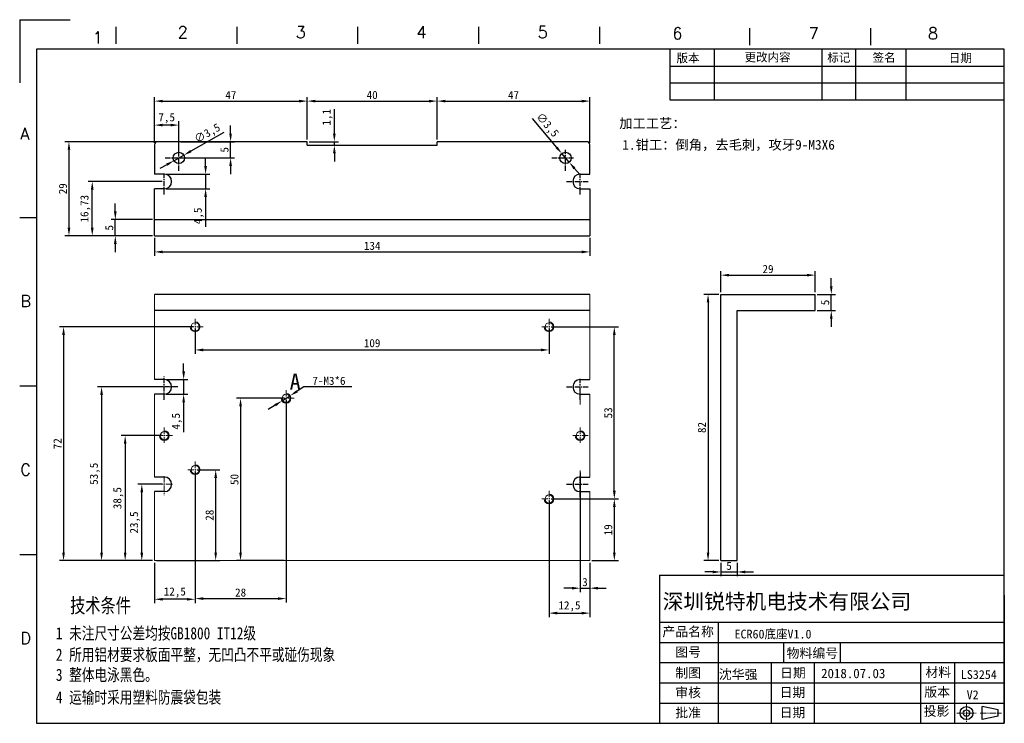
# Model space of a CAD drawing. Header units: millimetres. Extents: x 1949 to 2252, y 316 to 532.
import ezdxf
from ezdxf.enums import TextEntityAlignment as Align

# ---------------------------------------------------------------- set-up
doc = ezdxf.new("R2010")
doc.units = ezdxf.units.MM
doc.linetypes.add('CENTER', pattern=[50.8, 31.75, -6.35, 6.35, -6.35])
doc.linetypes.add('CENTER2', pattern=[28.575, 19.05, -3.175, 3.175, -3.175])
doc.layers.get('Defpoints').update_dxf_attribs({"lineweight": 5})
for name, color, linetype in [('CEN', 1, 'CENTER2'), ('text', 3, 'Continuous'), ('上夹板', 117, 'Continuous')]:
    doc.layers.add(name, color=color, linetype=linetype)
doc.layers.add('粗实线', color=7, linetype='Continuous', lineweight=30)
doc.styles.add('宋体', font='txt', dxfattribs={"height": 2.5})
doc.styles.add('样式 1', font='txt', dxfattribs={"width": 0.8})
doc.dimstyles.new('ISO-25', dxfattribs={"dimtxt": 2.5, "dimasz": 2.5, "dimexe": 1.25, "dimexo": 0.625, "dimtad": 1, "dimtxsty": 'Standard', "dimcen": 2.5, "dimadec": 0, "dimazin": 0, "dimtfac": 1, "dimtmove": 0, "dimatfit": 3, "dimfxl": 1, "dimarcsym": 0})

# ---------------------------------------------------------------- blocks, each defined once
blk = doc.blocks.new('*D7')
at = {"color": 0, "lineweight": -2, "transparency": 16777216}
for p, q in [((2036.25, 419.28), (2034.14, 417.94)), ((2051.04, 419.28), (2036.25, 419.28)), ((2029.5, 414.98), (2032.03, 416.59)), ((2027.39, 413.64), (2025.28, 412.3))]:
    blk.add_line(p, q, dxfattribs=at)
at = {"color": 0, "transparency": 16777216}
for points in [[(2033.92, 418.29), (2034.36, 417.59), (2032.03, 416.59)], [(2027.17, 413.99), (2027.61, 413.29), (2029.5, 414.98)]]:
    blk.add_solid(points, dxfattribs=at)
at = {"layer": 'Defpoints', "color": 0, "transparency": 16777216}
for p in [(2032.03, 416.59), (2029.5, 414.98)]:
    blk.add_point(p, dxfattribs=at)
at = {"color": 0, "transparency": 16777216, "insert": (2043.96, 421.15), "char_height": 2.5, "attachment_point": 5}
blk.add_mtext('7-M3*6', dxfattribs=at)
blk = doc.blocks.new('*D8')
at = {"color": 0, "lineweight": -2, "transparency": 16777216}
for p, q in [((2163.96, 447.79), (2159.38, 447.79)), ((2160.63, 445.29), (2160.63, 368.29)), ((2163.96, 365.79), (2159.38, 365.79))]:
    blk.add_line(p, q, dxfattribs=at)
at = {"color": 0, "transparency": 16777216}
for points in [[(2160.21, 445.29), (2161.04, 445.29), (2160.63, 447.79)], [(2160.21, 368.29), (2161.04, 368.29), (2160.63, 365.79)]]:
    blk.add_solid(points, dxfattribs=at)
at = {"layer": 'Defpoints', "color": 0, "transparency": 16777216}
for p in [(2164.59, 447.79), (2160.63, 365.79), (2164.59, 365.79)]:
    blk.add_point(p, dxfattribs=at)
at = {"color": 0, "transparency": 16777216, "insert": (2158.75, 406.79), "char_height": 2.5, "attachment_point": 5, "rotation": 90}
blk.add_mtext('82', dxfattribs=at)
blk = doc.blocks.new('*D9')
at = {"color": 0, "lineweight": -2, "transparency": 16777216}
for p, q in [((2164.59, 365.17), (2164.59, 361.06)), ((2169.59, 365.17), (2169.59, 361.06)), ((2162.09, 362.31), (2159.59, 362.31)), ((2164.59, 362.31), (2169.59, 362.31)), ((2172.09, 362.31), (2174.59, 362.31))]:
    blk.add_line(p, q, dxfattribs=at)
at = {"color": 0, "transparency": 16777216}
for points in [[(2162.09, 362.72), (2162.09, 361.89), (2164.59, 362.31)], [(2172.09, 362.72), (2172.09, 361.89), (2169.59, 362.31)]]:
    blk.add_solid(points, dxfattribs=at)
at = {"layer": 'Defpoints', "color": 0, "transparency": 16777216}
for p in [(2164.59, 365.79), (2169.59, 365.79), (2169.59, 362.31)]:
    blk.add_point(p, dxfattribs=at)
at = {"color": 0, "transparency": 16777216, "insert": (2167.09, 364.18), "char_height": 2.5, "attachment_point": 5}
blk.add_mtext('5', dxfattribs=at)
blk = doc.blocks.new('*D10')
at = {"color": 0, "lineweight": -2, "transparency": 16777216}
for p, q in [((1990.26, 465.18), (1990.26, 459.6)), ((2124.26, 465.18), (2124.26, 459.6)), ((1992.76, 460.85), (2121.76, 460.85))]:
    blk.add_line(p, q, dxfattribs=at)
at = {"color": 0, "transparency": 16777216}
for points in [[(1992.76, 461.27), (1992.76, 460.43), (1990.26, 460.85)], [(2121.76, 461.27), (2121.76, 460.43), (2124.26, 460.85)]]:
    blk.add_solid(points, dxfattribs=at)
at = {"layer": 'Defpoints', "color": 0, "transparency": 16777216}
for p in [(1990.26, 465.8), (2124.26, 465.8), (2124.26, 460.85)]:
    blk.add_point(p, dxfattribs=at)
at = {"color": 0, "transparency": 16777216, "insert": (2057.26, 462.72), "char_height": 2.5, "attachment_point": 5}
blk.add_mtext('134', dxfattribs=at)
blk = doc.blocks.new('*D11')
at = {"color": 0, "lineweight": -2, "transparency": 16777216}
for p, q in [((1978.2, 473.3), (1978.2, 475.8)), ((1989.64, 470.8), (1976.95, 470.8)), ((1978.2, 465.8), (1978.2, 470.8)), ((1989.64, 465.8), (1976.95, 465.8)), ((1978.2, 463.3), (1978.2, 460.8))]:
    blk.add_line(p, q, dxfattribs=at)
at = {"color": 0, "transparency": 16777216}
for points in [[(1977.78, 473.3), (1978.61, 473.3), (1978.2, 470.8)], [(1977.78, 463.3), (1978.61, 463.3), (1978.2, 465.8)]]:
    blk.add_solid(points, dxfattribs=at)
at = {"layer": 'Defpoints', "color": 0, "transparency": 16777216}
for p in [(1978.2, 470.8), (1990.26, 470.8), (1990.26, 465.8)]:
    blk.add_point(p, dxfattribs=at)
at = {"color": 0, "transparency": 16777216, "insert": (1976.32, 468.3), "char_height": 2.5, "attachment_point": 5, "rotation": 90}
blk.add_mtext('5', dxfattribs=at)
blk = doc.blocks.new('*D12')
at = {"color": 0, "lineweight": -2, "transparency": 16777216}
for p, q in [((2002.14, 437.79), (1961.02, 437.79)), ((1962.27, 435.29), (1962.27, 368.29)), ((1989.64, 365.79), (1961.02, 365.79))]:
    blk.add_line(p, q, dxfattribs=at)
at = {"color": 0, "transparency": 16777216}
for points in [[(1961.85, 435.29), (1962.69, 435.29), (1962.27, 437.79)], [(1961.85, 368.29), (1962.69, 368.29), (1962.27, 365.79)]]:
    blk.add_solid(points, dxfattribs=at)
at = {"layer": 'Defpoints', "color": 0, "transparency": 16777216}
for p in [(2002.76, 437.79), (1962.27, 365.79), (1990.26, 365.79)]:
    blk.add_point(p, dxfattribs=at)
at = {"color": 0, "transparency": 16777216, "insert": (1960.4, 401.79), "char_height": 2.5, "attachment_point": 5, "rotation": 90}
blk.add_mtext('72', dxfattribs=at)
blk = doc.blocks.new('*D13')
at = {"color": 0, "lineweight": -2, "transparency": 16777216}
for p, q in [((2002.76, 393.17), (2002.76, 352.65)), ((1990.26, 365.17), (1990.26, 352.65)), ((2000.26, 353.9), (1992.76, 353.9))]:
    blk.add_line(p, q, dxfattribs=at)
at = {"color": 0, "transparency": 16777216}
for points in [[(1992.76, 354.31), (1992.76, 353.48), (1990.26, 353.9)], [(2000.26, 354.31), (2000.26, 353.48), (2002.76, 353.9)]]:
    blk.add_solid(points, dxfattribs=at)
at = {"layer": 'Defpoints', "color": 0, "transparency": 16777216}
for p in [(2002.76, 393.79), (1990.26, 365.79), (1990.26, 353.9)]:
    blk.add_point(p, dxfattribs=at)
at = {"color": 0, "transparency": 16777216, "insert": (1996.51, 355.98), "char_height": 2.5, "attachment_point": 5}
blk.add_mtext('12,5', dxfattribs=at)
blk = doc.blocks.new('*D14')
at = {"color": 0, "lineweight": -2, "transparency": 16777216}
for p, q in [((2030.76, 415.16), (2030.76, 352.86)), ((2002.76, 393.17), (2002.76, 352.86)), ((2005.26, 354.11), (2028.26, 354.11))]:
    blk.add_line(p, q, dxfattribs=at)
at = {"color": 0, "transparency": 16777216}
for points in [[(2005.26, 354.52), (2005.26, 353.69), (2002.76, 354.11)], [(2028.26, 354.52), (2028.26, 353.69), (2030.76, 354.11)]]:
    blk.add_solid(points, dxfattribs=at)
at = {"layer": 'Defpoints', "color": 0, "transparency": 16777216}
for p in [(2030.76, 415.79), (2002.76, 393.79), (2030.76, 354.11)]:
    blk.add_point(p, dxfattribs=at)
at = {"color": 0, "transparency": 16777216, "insert": (2016.76, 355.98), "char_height": 2.5, "attachment_point": 5}
blk.add_mtext('28', dxfattribs=at)
blk = doc.blocks.new('*D15')
at = {"color": 0, "lineweight": -2, "transparency": 16777216}
for p, q in [((2030.14, 415.79), (2015.49, 415.79)), ((2016.74, 413.29), (2016.74, 368.29)), ((2030.14, 365.79), (2015.49, 365.79))]:
    blk.add_line(p, q, dxfattribs=at)
at = {"color": 0, "transparency": 16777216}
for points in [[(2016.33, 413.29), (2017.16, 413.29), (2016.74, 415.79)], [(2016.33, 368.29), (2017.16, 368.29), (2016.74, 365.79)]]:
    blk.add_solid(points, dxfattribs=at)
at = {"layer": 'Defpoints', "color": 0, "transparency": 16777216}
for p in [(2030.76, 415.79), (2016.74, 365.79), (2030.76, 365.79)]:
    blk.add_point(p, dxfattribs=at)
at = {"color": 0, "transparency": 16777216, "insert": (2014.87, 390.79), "char_height": 2.5, "attachment_point": 5, "rotation": 90}
blk.add_mtext('50', dxfattribs=at)
blk = doc.blocks.new('*D16')
at = {"color": 0, "lineweight": -2, "transparency": 16777216}
for p, q in [((2121.26, 392.97), (2121.26, 356.06)), ((2124.26, 365.17), (2124.26, 356.06)), ((2118.76, 357.31), (2116.26, 357.31)), ((2121.26, 357.31), (2124.26, 357.31)), ((2126.76, 357.31), (2129.26, 357.31))]:
    blk.add_line(p, q, dxfattribs=at)
at = {"color": 0, "transparency": 16777216}
for points in [[(2118.76, 357.73), (2118.76, 356.89), (2121.26, 357.31)], [(2126.76, 357.73), (2126.76, 356.89), (2124.26, 357.31)]]:
    blk.add_solid(points, dxfattribs=at)
at = {"layer": 'Defpoints', "color": 0, "transparency": 16777216}
for p in [(2121.26, 393.59), (2124.26, 365.79), (2124.26, 357.31)]:
    blk.add_point(p, dxfattribs=at)
at = {"color": 0, "transparency": 16777216, "insert": (2122.76, 359.18), "char_height": 2.5, "attachment_point": 5}
blk.add_mtext('3', dxfattribs=at)
blk = doc.blocks.new('*D17')
at = {"color": 0, "lineweight": -2, "transparency": 16777216}
for p, q in [((2112.33, 384.79), (2133.03, 384.79)), ((2131.78, 382.29), (2131.78, 368.29)), ((2124.89, 365.79), (2133.03, 365.79))]:
    blk.add_line(p, q, dxfattribs=at)
at = {"color": 0, "transparency": 16777216}
for points in [[(2131.37, 382.29), (2132.2, 382.29), (2131.78, 384.79)], [(2131.37, 368.29), (2132.2, 368.29), (2131.78, 365.79)]]:
    blk.add_solid(points, dxfattribs=at)
at = {"layer": 'Defpoints', "color": 0, "transparency": 16777216}
for p in [(2111.7, 384.79), (2124.26, 365.79), (2131.78, 365.79)]:
    blk.add_point(p, dxfattribs=at)
at = {"color": 0, "transparency": 16777216, "insert": (2129.91, 375.29), "char_height": 2.5, "attachment_point": 5, "rotation": 90}
blk.add_mtext('19', dxfattribs=at)
blk = doc.blocks.new('*D18')
at = {"color": 0, "lineweight": -2, "transparency": 16777216}
for p, q in [((2112.33, 437.79), (2133.03, 437.79)), ((2131.78, 387.29), (2131.78, 435.29)), ((2112.33, 384.79), (2133.03, 384.79))]:
    blk.add_line(p, q, dxfattribs=at)
at = {"color": 0, "transparency": 16777216}
for points in [[(2131.37, 435.29), (2132.2, 435.29), (2131.78, 437.79)], [(2131.37, 387.29), (2132.2, 387.29), (2131.78, 384.79)]]:
    blk.add_solid(points, dxfattribs=at)
at = {"layer": 'Defpoints', "color": 0, "transparency": 16777216}
for p in [(2111.7, 437.79), (2131.78, 437.79), (2111.7, 384.79)]:
    blk.add_point(p, dxfattribs=at)
at = {"color": 0, "transparency": 16777216, "insert": (2129.91, 411.29), "char_height": 2.5, "attachment_point": 5, "rotation": 90}
blk.add_mtext('53', dxfattribs=at)
blk = doc.blocks.new('*D19')
at = {"color": 0, "lineweight": -2, "transparency": 16777216}
for p, q in [((2164.59, 448.42), (2164.59, 454.95)), ((2193.59, 448.42), (2193.59, 454.95)), ((2167.09, 453.7), (2191.09, 453.7))]:
    blk.add_line(p, q, dxfattribs=at)
at = {"color": 0, "transparency": 16777216}
for points in [[(2167.09, 454.11), (2167.09, 453.28), (2164.59, 453.7)], [(2191.09, 454.11), (2191.09, 453.28), (2193.59, 453.7)]]:
    blk.add_solid(points, dxfattribs=at)
at = {"layer": 'Defpoints', "color": 0, "transparency": 16777216}
for p in [(2193.59, 453.7), (2164.59, 447.79), (2193.59, 447.79)]:
    blk.add_point(p, dxfattribs=at)
at = {"color": 0, "transparency": 16777216, "insert": (2179.09, 455.57), "char_height": 2.5, "attachment_point": 5}
blk.add_mtext('29', dxfattribs=at)
blk = doc.blocks.new('*D20')
at = {"color": 0, "lineweight": -2, "transparency": 16777216}
for p, q in [((2198.56, 450.29), (2198.56, 452.79)), ((2194.21, 447.79), (2199.81, 447.79)), ((2198.56, 442.79), (2198.56, 447.79)), ((2194.21, 442.79), (2199.81, 442.79)), ((2198.56, 440.29), (2198.56, 437.79))]:
    blk.add_line(p, q, dxfattribs=at)
at = {"color": 0, "transparency": 16777216}
for points in [[(2198.14, 450.29), (2198.97, 450.29), (2198.56, 447.79)], [(2198.14, 440.29), (2198.97, 440.29), (2198.56, 442.79)]]:
    blk.add_solid(points, dxfattribs=at)
at = {"layer": 'Defpoints', "color": 0, "transparency": 16777216}
for p in [(2193.59, 447.79), (2198.56, 447.79), (2193.59, 442.79)]:
    blk.add_point(p, dxfattribs=at)
at = {"color": 0, "transparency": 16777216, "insert": (2196.68, 445.29), "char_height": 2.5, "attachment_point": 5, "rotation": 90}
blk.add_mtext('5', dxfattribs=at)
blk = doc.blocks.new('*D21')
at = {"color": 0, "lineweight": -2, "transparency": 16777216}
for p, q in [((1992.64, 389.29), (1985.1, 389.29)), ((1986.35, 368.29), (1986.35, 386.79)), ((1989.64, 365.79), (1985.1, 365.79))]:
    blk.add_line(p, q, dxfattribs=at)
at = {"color": 0, "transparency": 16777216}
for points in [[(1985.93, 386.79), (1986.77, 386.79), (1986.35, 389.29)], [(1985.93, 368.29), (1986.77, 368.29), (1986.35, 365.79)]]:
    blk.add_solid(points, dxfattribs=at)
at = {"layer": 'Defpoints', "color": 0, "transparency": 16777216}
for p in [(1986.35, 389.29), (1993.26, 389.29), (1990.26, 365.79)]:
    blk.add_point(p, dxfattribs=at)
at = {"color": 0, "transparency": 16777216, "insert": (1984.27, 377.54), "char_height": 2.5, "attachment_point": 5, "rotation": 90}
blk.add_mtext('23,5', dxfattribs=at)
blk = doc.blocks.new('*D22')
at = {"color": 0, "lineweight": -2, "transparency": 16777216}
for p, q in [((1992.64, 404.29), (1979.98, 404.29)), ((1981.23, 401.79), (1981.23, 368.29)), ((1989.64, 365.79), (1979.98, 365.79))]:
    blk.add_line(p, q, dxfattribs=at)
at = {"color": 0, "transparency": 16777216}
for points in [[(1980.81, 401.79), (1981.64, 401.79), (1981.23, 404.29)], [(1980.81, 368.29), (1981.64, 368.29), (1981.23, 365.79)]]:
    blk.add_solid(points, dxfattribs=at)
at = {"layer": 'Defpoints', "color": 0, "transparency": 16777216}
for p in [(1993.26, 404.29), (1981.23, 365.79), (1990.26, 365.79)]:
    blk.add_point(p, dxfattribs=at)
at = {"color": 0, "transparency": 16777216, "insert": (1979.14, 385.04), "char_height": 2.5, "attachment_point": 5, "rotation": 90}
blk.add_mtext('38,5', dxfattribs=at)
blk = doc.blocks.new('*D23')
at = {"color": 0, "lineweight": -2, "transparency": 16777216}
for p, q in [((1992.64, 419.29), (1972.72, 419.29)), ((1973.97, 416.79), (1973.97, 368.29)), ((1989.64, 365.79), (1972.72, 365.79))]:
    blk.add_line(p, q, dxfattribs=at)
at = {"color": 0, "transparency": 16777216}
for points in [[(1973.55, 416.79), (1974.39, 416.79), (1973.97, 419.29)], [(1973.55, 368.29), (1974.39, 368.29), (1973.97, 365.79)]]:
    blk.add_solid(points, dxfattribs=at)
at = {"layer": 'Defpoints', "color": 0, "transparency": 16777216}
for p in [(1993.26, 419.29), (1973.97, 365.79), (1990.26, 365.79)]:
    blk.add_point(p, dxfattribs=at)
at = {"color": 0, "transparency": 16777216, "insert": (1971.89, 392.54), "char_height": 2.5, "attachment_point": 5, "rotation": 90}
blk.add_mtext('53,5', dxfattribs=at)
blk = doc.blocks.new('*D24')
at = {"color": 0, "lineweight": -2, "transparency": 16777216}
for p, q in [((2003.39, 393.79), (2010.34, 393.79)), ((2009.09, 368.29), (2009.09, 391.29)), ((1990.89, 365.79), (2010.34, 365.79))]:
    blk.add_line(p, q, dxfattribs=at)
at = {"color": 0, "transparency": 16777216}
for points in [[(2008.68, 391.29), (2009.51, 391.29), (2009.09, 393.79)], [(2008.68, 368.29), (2009.51, 368.29), (2009.09, 365.79)]]:
    blk.add_solid(points, dxfattribs=at)
at = {"layer": 'Defpoints', "color": 0, "transparency": 16777216}
for p in [(2002.76, 393.79), (2009.09, 393.79), (1990.26, 365.79)]:
    blk.add_point(p, dxfattribs=at)
at = {"color": 0, "transparency": 16777216, "insert": (2007.22, 379.79), "char_height": 2.5, "attachment_point": 5, "rotation": 90}
blk.add_mtext('28', dxfattribs=at)
blk = doc.blocks.new('*D25')
at = {"color": 0, "lineweight": -2, "transparency": 16777216}
for p, q in [((1999.23, 424.04), (1999.23, 426.54)), ((1993.89, 421.54), (2000.48, 421.54)), ((1999.23, 421.54), (1999.23, 417.04)), ((1993.89, 417.04), (2000.48, 417.04)), ((1999.23, 414.54), (1999.23, 405.37))]:
    blk.add_line(p, q, dxfattribs=at)
at = {"color": 0, "transparency": 16777216}
for points in [[(1998.82, 424.04), (1999.65, 424.04), (1999.23, 421.54)], [(1998.82, 414.54), (1999.65, 414.54), (1999.23, 417.04)]]:
    blk.add_solid(points, dxfattribs=at)
at = {"layer": 'Defpoints', "color": 0, "transparency": 16777216}
for p in [(1993.26, 421.54), (1993.26, 417.04), (1999.23, 417.04)]:
    blk.add_point(p, dxfattribs=at)
at = {"color": 0, "transparency": 16777216, "insert": (1997.15, 408.71), "char_height": 2.5, "attachment_point": 5, "rotation": 90}
blk.add_mtext('4,5', dxfattribs=at)
blk = doc.blocks.new('*D26')
at = {"color": 0, "lineweight": -2, "transparency": 16777216}
for p, q in [((1992.64, 482.54), (1969.84, 482.54)), ((1971.09, 468.3), (1971.09, 480.04)), ((1989.64, 465.8), (1969.84, 465.8))]:
    blk.add_line(p, q, dxfattribs=at)
at = {"color": 0, "transparency": 16777216}
for points in [[(1970.68, 480.04), (1971.51, 480.04), (1971.09, 482.54)], [(1970.68, 468.3), (1971.51, 468.3), (1971.09, 465.8)]]:
    blk.add_solid(points, dxfattribs=at)
at = {"layer": 'Defpoints', "color": 0, "transparency": 16777216}
for p in [(1971.09, 482.54), (1993.26, 482.54), (1990.26, 465.8)]:
    blk.add_point(p, dxfattribs=at)
at = {"color": 0, "transparency": 16777216, "insert": (1969.01, 474.17), "char_height": 2.5, "attachment_point": 5, "rotation": 90}
blk.add_mtext('16,73', dxfattribs=at)
blk = doc.blocks.new('*D27')
at = {"color": 0, "lineweight": -2, "transparency": 16777216}
for p, q in [((2005.99, 487.29), (2005.99, 489.79)), ((1993.89, 484.79), (2007.24, 484.79)), ((2005.99, 484.79), (2005.99, 480.29)), ((1993.89, 480.29), (2007.24, 480.29)), ((2005.99, 477.79), (2005.99, 468.62))]:
    blk.add_line(p, q, dxfattribs=at)
at = {"color": 0, "transparency": 16777216}
for points in [[(2005.57, 487.29), (2006.4, 487.29), (2005.99, 484.79)], [(2005.57, 477.79), (2006.4, 477.79), (2005.99, 480.29)]]:
    blk.add_solid(points, dxfattribs=at)
at = {"layer": 'Defpoints', "color": 0, "transparency": 16777216}
for p in [(1993.26, 484.79), (1993.26, 480.29), (2005.99, 480.29)]:
    blk.add_point(p, dxfattribs=at)
at = {"color": 0, "transparency": 16777216, "insert": (2003.9, 471.95), "char_height": 2.5, "attachment_point": 5, "rotation": 90}
blk.add_mtext('4,5', dxfattribs=at)
blk = doc.blocks.new('*D28')
at = {"color": 0, "lineweight": -2, "transparency": 16777216}
for p, q in [((1990.64, 494.8), (1962.68, 494.8)), ((1963.93, 492.3), (1963.93, 468.3)), ((1989.64, 465.8), (1962.68, 465.8))]:
    blk.add_line(p, q, dxfattribs=at)
at = {"color": 0, "transparency": 16777216}
for points in [[(1963.52, 492.3), (1964.35, 492.3), (1963.93, 494.8)], [(1963.52, 468.3), (1964.35, 468.3), (1963.93, 465.8)]]:
    blk.add_solid(points, dxfattribs=at)
at = {"layer": 'Defpoints', "color": 0, "transparency": 16777216}
for p in [(1991.26, 494.8), (1963.93, 465.8), (1990.26, 465.8)]:
    blk.add_point(p, dxfattribs=at)
at = {"color": 0, "transparency": 16777216, "insert": (1962.06, 480.3), "char_height": 2.5, "attachment_point": 5, "rotation": 90}
blk.add_mtext('29', dxfattribs=at)
blk = doc.blocks.new('*D29')
at = {"color": 0, "lineweight": -2, "transparency": 16777216}
for p, q in [((1990.26, 494.43), (1990.26, 501.16)), ((1997.76, 490.43), (1997.76, 501.16)), ((1995.26, 499.91), (1992.76, 499.91))]:
    blk.add_line(p, q, dxfattribs=at)
at = {"color": 0, "transparency": 16777216}
for points in [[(1992.76, 500.32), (1992.76, 499.49), (1990.26, 499.91)], [(1995.26, 500.32), (1995.26, 499.49), (1997.76, 499.91)]]:
    blk.add_solid(points, dxfattribs=at)
at = {"layer": 'Defpoints', "color": 0, "transparency": 16777216}
for p in [(1990.26, 499.91), (1990.26, 493.8), (1997.76, 489.8)]:
    blk.add_point(p, dxfattribs=at)
at = {"color": 0, "transparency": 16777216, "insert": (1994.01, 501.99), "char_height": 2.5, "attachment_point": 5}
blk.add_mtext('7,5', dxfattribs=at)
blk = doc.blocks.new('*D30')
at = {"color": 0, "lineweight": -2, "transparency": 16777216}
for p, q in [((2013.68, 497.3), (2013.68, 499.8)), ((1998.36, 494.8), (2014.93, 494.8)), ((2013.68, 489.8), (2013.68, 494.8)), ((1998.36, 489.8), (2014.93, 489.8)), ((2013.68, 487.3), (2013.68, 484.8))]:
    blk.add_line(p, q, dxfattribs=at)
at = {"color": 0, "transparency": 16777216}
for points in [[(2013.26, 497.3), (2014.09, 497.3), (2013.68, 494.8)], [(2013.26, 487.3), (2014.09, 487.3), (2013.68, 489.8)]]:
    blk.add_solid(points, dxfattribs=at)
at = {"layer": 'Defpoints', "color": 0, "transparency": 16777216}
for p in [(1997.74, 494.8), (2013.68, 494.8), (1997.74, 489.8)]:
    blk.add_point(p, dxfattribs=at)
at = {"color": 0, "transparency": 16777216, "insert": (2011.8, 492.3), "char_height": 2.5, "attachment_point": 5, "rotation": 90}
blk.add_mtext('5', dxfattribs=at)
blk = doc.blocks.new('*D35')
at = {"color": 0, "lineweight": -2, "transparency": 16777216}
for p, q in [((2106.47, 501.94), (2114.02, 493.04)), ((2117.9, 488.47), (2115.63, 491.13)), ((2119.51, 486.56), (2121.13, 484.65))]:
    blk.add_line(p, q, dxfattribs=at)
at = {"color": 0, "transparency": 16777216}
for points in [[(2114.33, 493.31), (2113.7, 492.77), (2115.63, 491.13)], [(2119.83, 486.83), (2119.2, 486.29), (2117.9, 488.47)]]:
    blk.add_solid(points, dxfattribs=at)
at = {"layer": 'Defpoints', "color": 0, "transparency": 16777216}
for p in [(2115.63, 491.13), (2117.9, 488.47)]:
    blk.add_point(p, dxfattribs=at)
at = {"color": 0, "transparency": 16777216, "insert": (2111.02, 499.79), "char_height": 2.5, "attachment_point": 5, "rotation": 310.3067}
blk.add_mtext('∅3,5', dxfattribs=at)
blk = doc.blocks.new('*D36')
at = {"color": 0, "lineweight": -2, "transparency": 16777216}
for p, q in [((2011.63, 497.61), (2001.47, 491.89)), ((1996.24, 488.94), (1999.29, 490.66)), ((1994.06, 487.71), (1991.88, 486.49))]:
    blk.add_line(p, q, dxfattribs=at)
at = {"color": 0, "transparency": 16777216}
for points in [[(2001.26, 492.25), (2001.67, 491.52), (1999.29, 490.66)], [(1993.86, 488.08), (1994.27, 487.35), (1996.24, 488.94)]]:
    blk.add_solid(points, dxfattribs=at)
at = {"layer": 'Defpoints', "color": 0, "transparency": 16777216}
for p in [(1996.24, 488.94), (1999.29, 490.66)]:
    blk.add_point(p, dxfattribs=at)
at = {"color": 0, "transparency": 16777216, "insert": (2006.62, 497.18), "char_height": 2.5, "attachment_point": 5, "rotation": 29.3828}
blk.add_mtext('∅3,5', dxfattribs=at)
blk = doc.blocks.new('*D37')
at = {"color": 0, "lineweight": -2, "transparency": 16777216}
for p, q in [((1990.26, 494.43), (1990.26, 508.54)), ((1992.76, 507.29), (2034.76, 507.29)), ((2037.26, 495.43), (2037.26, 508.54))]:
    blk.add_line(p, q, dxfattribs=at)
at = {"color": 0, "transparency": 16777216}
for points in [[(1992.76, 507.7), (1992.76, 506.87), (1990.26, 507.29)], [(2034.76, 507.7), (2034.76, 506.87), (2037.26, 507.29)]]:
    blk.add_solid(points, dxfattribs=at)
at = {"layer": 'Defpoints', "color": 0, "transparency": 16777216}
for p in [(2037.26, 507.29), (2037.26, 494.8), (1990.26, 493.8)]:
    blk.add_point(p, dxfattribs=at)
at = {"color": 0, "transparency": 16777216, "insert": (2013.76, 509.16), "char_height": 2.5, "attachment_point": 5}
blk.add_mtext('47', dxfattribs=at)
blk = doc.blocks.new('*D38')
at = {"color": 0, "lineweight": -2, "transparency": 16777216}
for p, q in [((2037.26, 495.43), (2037.26, 508.54)), ((2039.76, 507.29), (2074.76, 507.29)), ((2077.26, 495.43), (2077.26, 508.54))]:
    blk.add_line(p, q, dxfattribs=at)
at = {"color": 0, "transparency": 16777216}
for points in [[(2039.76, 507.7), (2039.76, 506.87), (2037.26, 507.29)], [(2074.76, 507.7), (2074.76, 506.87), (2077.26, 507.29)]]:
    blk.add_solid(points, dxfattribs=at)
at = {"layer": 'Defpoints', "color": 0, "transparency": 16777216}
for p in [(2077.26, 507.29), (2037.26, 494.8), (2077.26, 494.8)]:
    blk.add_point(p, dxfattribs=at)
at = {"color": 0, "transparency": 16777216, "insert": (2057.26, 509.16), "char_height": 2.5, "attachment_point": 5}
blk.add_mtext('40', dxfattribs=at)
blk = doc.blocks.new('*D39')
at = {"color": 0, "lineweight": -2, "transparency": 16777216}
for p, q in [((2077.26, 495.43), (2077.26, 508.54)), ((2079.76, 507.29), (2121.76, 507.29)), ((2124.26, 494.43), (2124.26, 508.54))]:
    blk.add_line(p, q, dxfattribs=at)
at = {"color": 0, "transparency": 16777216}
for points in [[(2079.76, 507.7), (2079.76, 506.87), (2077.26, 507.29)], [(2121.76, 507.7), (2121.76, 506.87), (2124.26, 507.29)]]:
    blk.add_solid(points, dxfattribs=at)
at = {"layer": 'Defpoints', "color": 0, "transparency": 16777216}
for p in [(2124.26, 507.29), (2077.26, 494.8), (2124.26, 493.8)]:
    blk.add_point(p, dxfattribs=at)
at = {"color": 0, "transparency": 16777216, "insert": (2100.76, 509.16), "char_height": 2.5, "attachment_point": 5}
blk.add_mtext('47', dxfattribs=at)
blk = doc.blocks.new('*D40')
at = {"color": 0, "lineweight": -2, "transparency": 16777216}
for p, q in [((2045.61, 497.3), (2045.61, 504.8)), ((2037.89, 494.8), (2046.86, 494.8)), ((2045.61, 493.7), (2045.61, 494.8)), ((2037.89, 493.7), (2046.86, 493.7)), ((2045.61, 491.2), (2045.61, 488.7))]:
    blk.add_line(p, q, dxfattribs=at)
at = {"color": 0, "transparency": 16777216}
for points in [[(2045.2, 497.3), (2046.03, 497.3), (2045.61, 494.8)], [(2045.2, 491.2), (2046.03, 491.2), (2045.61, 493.7)]]:
    blk.add_solid(points, dxfattribs=at)
at = {"layer": 'Defpoints', "color": 0, "transparency": 16777216}
for p in [(2037.26, 494.8), (2045.61, 494.8), (2037.26, 493.7)]:
    blk.add_point(p, dxfattribs=at)
at = {"color": 0, "transparency": 16777216, "insert": (2043.53, 502.3), "char_height": 2.5, "attachment_point": 5, "rotation": 90}
blk.add_mtext('1,1', dxfattribs=at)

msp = doc.modelspace()

# ---------------------------------------------------------------- linework, layer by layer
for p, q in [((2037.265, 494.8), (1991.265, 494.8)), ((2037.265, 493.7), (2037.265, 494.8)), ((2123.265, 494.8), (2077.265, 494.8)), ((2077.265, 493.7), (2077.265, 494.8)), ((1990.265, 493.8), (1990.265, 484.785)), ((2037.265, 493.7), (2077.265, 493.7)), ((2124.265, 484.785), (2124.265, 493.8)), ((1993.265, 484.785), (1990.265, 484.785)), ((2121.265, 484.785), (2124.265, 484.785)), ((1993.265, 480.285), (1990.265, 480.285)), ((1990.265, 465.8), (1990.265, 480.285)), ((2121.265, 480.285), (2124.265, 480.285)), ((2124.265, 480.285), (2124.265, 465.8)), ((1990.265, 470.8), (2124.265, 470.8)), ((1990.265, 465.8), (2124.265, 465.8)), ((2124.265, 447.79), (1990.265, 447.79)), ((2164.586, 447.79), (2193.586, 447.79)), ((2164.586, 365.79), (2164.586, 447.79)), ((2193.586, 442.79), (2193.586, 447.79)), ((2124.265, 442.79), (1990.265, 442.79)), ((2169.586, 365.79), (2169.586, 442.79)), ((2169.586, 442.79), (2193.586, 442.79)), ((2002.765, 437.165), (2002.765, 429.421)), ((2111.704, 437.165), (2111.704, 429.421)), ((2005.265, 430.671), (2109.204, 430.671)), ((1993.265, 421.54), (1990.265, 421.54)), ((2121.265, 421.54), (2124.265, 421.54)), ((1993.265, 417.04), (1990.265, 417.04)), ((2121.265, 417.04), (2124.265, 417.04)), ((1993.265, 391.54), (1990.265, 391.54)), ((2121.265, 391.54), (2124.265, 391.54)), ((1993.265, 387.04), (1990.265, 387.04)), ((2121.265, 387.04), (2124.265, 387.04)), ((2111.704, 384.165), (2111.704, 348.385)), ((2124.265, 365.165), (2124.265, 348.385)), ((2164.586, 365.79), (2169.586, 365.79)), ((2114.204, 349.635), (2121.765, 349.635))]:
    msp.add_line(p, q)
at = {"color": 1, "linetype": 'CENTER', "ltscale": 0.05}
for p, q in [((1997.736, 485.831), (1997.736, 492.3)), ((2116.736, 485.831), (2116.736, 492.3)), ((1993.582, 489.8), (2000.236, 489.8)), ((2112.582, 489.8), (2119.236, 489.8)), ((1993.265, 478.565), (1993.265, 485.035)), ((2121.265, 478.565), (2121.265, 485.035)), ((2117.111, 482.535), (2123.765, 482.535)), ((1993.265, 415.32), (1993.265, 422.49)), ((2121.265, 415.32), (2121.265, 421.79)), ((1997.419, 419.29), (1990.765, 419.29)), ((2117.111, 419.29), (2123.765, 419.29)), ((2121.265, 385.32), (2121.265, 391.79)), ((2117.111, 389.29), (2123.765, 389.29))]:
    msp.add_line(p, q, dxfattribs=at)
at = {"lineweight": 0}
for p, q in [((1990.265, 421.54), (1990.265, 447.79)), ((2124.265, 421.54), (2124.265, 447.79)), ((1990.265, 391.54), (1990.265, 417.04)), ((2124.265, 391.54), (2124.265, 417.04)), ((1990.265, 365.79), (1990.265, 387.04)), ((2124.265, 365.79), (2124.265, 387.04)), ((2124.265, 365.79), (1990.265, 365.79))]:
    msp.add_line(p, q, dxfattribs=at)
at = {"color": 7}
for p in [(2251.815, 355.143), (2145.709, 315.705)]:
    msp.add_line(p, (2251.815, 315.705), dxfattribs=at)
for centre in [(1997.765, 489.8), (2116.765, 489.8)]:
    msp.add_circle(centre, 1.75)
at = {"lineweight": 0}
for centre in [(2002.765, 437.79), (2111.704, 437.79), (2030.765, 415.789), (1993.265, 404.29), (2121.265, 404.29), (2002.765, 393.79), (2111.704, 384.79)]:
    msp.add_circle(centre, 1.25, dxfattribs=at)
for centre, radius, start, end in [((1991.265, 493.8), 1, 90, 180), ((2123.265, 493.8), 1, 0, 90), ((1993.265, 482.535), 2.25, 270, 90), ((2121.265, 482.535), 2.25, 90, 270), ((1993.265, 419.29), 2.25, 270, 90), ((2121.265, 419.29), 2.25, 90, 270), ((1993.265, 389.29), 2.25, 270, 90), ((2121.265, 389.29), 2.25, 90, 270)]:
    msp.add_arc(centre, radius, start, end)
for centre in [(2002.765, 437.79), (2111.704, 437.79), (2030.765, 415.789), (1993.265, 404.29), (2121.265, 404.29), (2002.765, 393.79), (2111.704, 384.79)]:
    msp.add_arc(centre, 1.5, 180, 90, dxfattribs=at)
for points in [[(2005.265, 431.087), (2005.265, 430.254), (2002.765, 430.671)], [(2109.204, 431.087), (2109.204, 430.254), (2111.704, 430.671)], [(2114.204, 350.051), (2114.204, 349.218), (2111.704, 349.635)], [(2121.765, 350.051), (2121.765, 349.218), (2124.265, 349.635)]]:
    msp.add_solid(points)
at = {"layer": 'CEN', "lineweight": 0, "ltscale": 0.1}
for p, q in [((2002.765, 440.29), (2002.765, 435.29)), ((2111.704, 440.29), (2111.704, 435.29)), ((2005.265, 437.79), (2000.265, 437.79)), ((2114.204, 437.79), (2109.204, 437.79)), ((1995.765, 419.29), (1990.765, 419.29)), ((2030.765, 418.289), (2030.765, 413.289)), ((2121.265, 418.59), (2121.265, 413.59)), ((2033.265, 415.789), (2028.265, 415.789)), ((1993.265, 406.79), (1993.265, 401.79)), ((2121.265, 406.79), (2121.265, 401.79)), ((1995.765, 404.29), (1990.765, 404.29)), ((2123.765, 404.29), (2118.765, 404.29)), ((2002.765, 396.29), (2002.765, 391.29)), ((1993.265, 391.79), (1993.265, 385.99)), ((2005.265, 393.79), (2000.265, 393.79)), ((2121.265, 393.59), (2121.265, 388.59)), ((1995.765, 389.29), (1990.765, 389.29)), ((1995.765, 389.29), (1990.765, 389.29)), ((2111.704, 387.29), (2111.704, 382.29)), ((2114.204, 384.79), (2109.204, 384.79))]:
    msp.add_line(p, q, dxfattribs=at)
at = {"layer": 'CEN', "color": 7, "lineweight": 20, "ltscale": 0.1}
for p, q in [((2240.184, 321.561), (2240.184, 316.169)), ((2237.215, 318.865), (2243.153, 318.865)), ((2244.427, 318.865), (2250.986, 318.865))]:
    msp.add_line(p, q, dxfattribs=at)
at = {"layer": '粗实线'}
for p, q in [((1948.766, 532.36), (1964.334, 532.36)), ((1948.766, 532.36), (1948.766, 512.894)), ((1978.415, 524.933), (1978.415, 530.122)), ((2015.653, 524.933), (2015.653, 530.122)), ((2052.891, 524.933), (2052.891, 530.122)), ((2090.128, 524.933), (2090.128, 530.122)), ((2127.366, 524.933), (2127.366, 530.122)), ((2173.527, 524.556), (2173.527, 529.745)), ((2210.764, 524.556), (2210.764, 529.745)), ((2148.836, 523.272), (2148.836, 507.705)), ((2162.529, 523.272), (2162.529, 507.705)), ((2195.674, 523.272), (2195.674, 507.705)), ((2206.052, 523.272), (2206.052, 507.705)), ((2221.484, 523.272), (2221.484, 507.705)), ((2148.836, 518.083), (2251.815, 518.083)), ((2148.836, 512.894), (2251.815, 512.894)), ((2148.836, 507.705), (2251.815, 507.705)), ((1953.955, 471.38), (1948.766, 471.38)), ((1953.955, 471.38), (1950.092, 471.38)), ((1953.955, 419.489), (1948.766, 419.489)), ((1953.955, 419.489), (1950.092, 419.489)), ((1953.955, 367.597), (1948.766, 367.597)), ((1953.955, 367.597), (1950.092, 367.597))]:
    msp.add_line(p, q, dxfattribs=at)
at = {"layer": '粗实线', "color": 7}
for p, q in [((2145.709, 361.37), (2145.709, 315.705)), ((2145.709, 361.37), (2251.815, 361.37)), ((2145.709, 346.84), (2251.815, 346.84)), ((2163.767, 346.84), (2163.767, 315.705)), ((2145.709, 340.613), (2251.815, 340.613)), ((2183.881, 340.613), (2183.881, 334.386)), ((2201.341, 340.613), (2201.341, 334.386)), ((2145.709, 334.386), (2251.815, 334.386)), ((2180.043, 334.386), (2180.043, 315.705)), ((2193.259, 334.386), (2193.259, 315.705)), ((2226.038, 334.386), (2226.038, 315.828)), ((2236.467, 334.386), (2236.467, 315.891)), ((2145.709, 328.159), (2251.815, 328.159)), ((2145.709, 321.932), (2251.815, 321.932)), ((2244.966, 316.873), (2244.966, 320.858)), ((2249.948, 319.862), (2244.966, 320.858)), ((2249.948, 317.869), (2249.948, 319.862)), ((2249.948, 317.869), (2244.966, 316.873))]:
    msp.add_line(p, q, dxfattribs=at)
msp.add_lwpolyline([(1953.955, 315.705), (2251.815, 315.705), (2251.815, 523.272), (1953.955, 523.272)], close=True, dxfattribs=at)
for radius in [1.993, 0.996]:
    msp.add_circle((2240.184, 318.865), radius, dxfattribs=at)

# ---------------------------------------------------------------- texts
at = {"color": 4, "style": '样式 1', "width": 0.8}
for s, height, p in [('技术条件', 4.5, (1964.287, 349.728)), ('1 未注尺寸公差均按GB1800 IT12级', 3.75, (1959.897, 341.557)), ('2 所用铝材要求板面平整，无凹凸不平或碰伤现象', 3.75, (1959.897, 334.957)), ('3 整体电泳黑色。', 3.75, (1959.897, 328.757)), ('4 运输时采用塑料防震袋包装', 3.75, (1959.897, 321.83))]:
    msp.add_text(s, height=height, dxfattribs=at).set_placement(p)
at = {"char_height": 2.5, "attachment_point": 5}
for s, insert in [('109', (2057.234, 432.754)), ('12,5', (2117.984, 351.718))]:
    msp.add_mtext(s, dxfattribs=dict(at, insert=insert))
at = {"layer": 'CEN', "color": 0, "linetype": 'ByBlock', "ltscale": 0.5, "style": '宋体'}
for s, p in [('加工工艺：', (2133.292, 498.947)), ('1.钳工：倒角，去毛刺，攻牙9-M3X6', (2134.24, 492.341))]:
    msp.add_text(s, height=3, dxfattribs=at).set_placement(p)
at = {"layer": 'text'}
for s, height, style, p in [('版本', 2.5946, '宋体', (2154.477, 520.612)), ('更改内容', 2.5946, '宋体', (2178.971, 520.868)), ('标记', 2.5946, '宋体', (2200.888, 520.766)), ('签名', 2.5946, '宋体', (2214.818, 520.766)), ('日期', 2.5946, '宋体', (2238.283, 520.612)), ('ECR60底座V1.0', 2.71656, '样式 1', (2180.623, 343.272)), ('LS3254', 2.7166, '样式 1', (2243.972, 330.716)), ('V2', 2.7166, '样式 1', (2242.069, 324.489))]:
    msp.add_text(s, height=height, dxfattribs=dict(at, style=style)).set_placement(p, align=Align.MIDDLE)
at = {"layer": 'text', "color": 7, "style": '宋体'}
msp.add_text('深圳锐特机电技术有限公司 ', height=4.67167, dxfattribs=at).set_placement((2146.678, 350.889))
for s, p in [('产品名称', (2154.504, 343.995)), ('图号', (2154.504, 337.619)), ('物料编号', (2192.739, 337.382)), ('制图', (2154.504, 331.285)), ('日期', (2186.744, 331.285)), ('材料', (2231.508, 331.504)), ('沈华强', (2169.888, 330.854)), ('2018.07.03', (2205.32, 331.043)), ('审核', (2154.504, 325.267)), ('日期', (2186.611, 325.267)), ('版本', (2231.135, 325.399)), ('批准', (2154.504, 319.04)), ('日期', (2186.611, 319.04)), ('投影', (2230.967, 319.508))]:
    msp.add_text(s, height=2.9059, dxfattribs=at).set_placement(p, align=Align.MIDDLE)
at = {"layer": '上夹板', "color": 1, "style": '宋体'}
msp.add_text('A', height=5, dxfattribs=at).set_placement((2031.851, 418.415))
at = {"layer": '粗实线', "char_height": 3.63243, "width": 15.41083, "attachment_point": 1, "style": '宋体'}
for s, insert in [('{\\Ftxt.shx|c0;2}', (1997.412, 530.335)), ('{\\Ftxt.shx|c0;3}', (2033.715, 530.335)), ('{\\Ftxt.shx|c0;4}', (2070.881, 530.335)), ('{\\Ftxt.shx|c0;5}', (2108.185, 530.335)), ('{\\Ftxt.shx|c0;1}', (1971.256, 528.674)), ('{\\Ftxt.shx|c0;6}', (2149.646, 529.957)), ('{\\Ftxt.shx|c0;7}', (2191.543, 529.957)), ('{\\Ftxt.shx|c0;8}', (2228.313, 529.957)), ('{\\Ftxt.shx|c0;A }', (1948.973, 499.054)), ('{\\Ftxt.shx|c0;B}', (1948.973, 447.531)), ('{\\Ftxt.shx|c0;C}', (1948.973, 395.64)), ('{\\Ftxt.shx|c0;D}', (1948.973, 343.748))]:
    msp.add_mtext(s, dxfattribs=dict(at, insert=insert))

# ---------------------------------------------------------------- dimensions: what is measured, and where the dimension line sits
for base, p1, p2, picture, middle in [((2037.265, 507.287), (1990.265, 493.8), (2037.265, 494.8), '*D37', (2013.765, 509.162)), ((2077.265, 507.287), (2037.265, 494.8), (2077.265, 494.8), '*D38', (2057.265, 509.162)), ((2124.265, 507.287), (2077.265, 494.8), (2124.265, 493.8), '*D39', (2100.765, 509.162)), ((1990.265, 499.908), (1997.765, 489.8), (1990.265, 493.8), '*D29', (1994.015, 501.992)), ((2124.265, 460.849), (1990.265, 465.8), (2124.265, 465.8), '*D10', (2057.265, 462.724)), ((2193.586, 453.697), (2164.586, 447.79), (2193.586, 447.79), '*D19', (2179.086, 455.572)), ((2030.765, 354.106), (2002.765, 393.79), (2030.765, 415.789), '*D14', (2016.765, 355.981)), ((1990.265, 353.898), (2002.765, 393.79), (1990.265, 365.79), '*D13', (1996.515, 355.981)), ((2124.265, 357.309), (2121.265, 393.59), (2124.265, 365.79), '*D16', (2122.765, 359.184)), ((2169.586, 362.307), (2164.586, 365.79), (2169.586, 365.79), '*D9', (2167.086, 364.182))]:
    dim = msp.add_linear_dim(base=base, p1=p1, p2=p2, dimstyle='ISO-25')
    dim.commit()
    dim.dimension.update_dxf_attribs({"geometry": picture, "text_midpoint": middle})
for base, p1, p2, picture, middle in [((2045.612, 494.8), (2037.265, 493.7), (2037.265, 494.8), '*D40', (2043.529, 502.3)), ((2013.678, 494.8), (1997.736, 489.8), (1997.736, 494.8), '*D30', (2011.803, 492.3)), ((1963.934, 465.8), (1991.265, 494.8), (1990.265, 465.8), '*D28', (1962.059, 480.3)), ((2005.988, 480.285), (1993.265, 484.785), (1993.265, 480.285), '*D27', (2003.905, 471.952)), ((1971.0948, 482.535), (1990.2647, 465.8002), (1993.2647, 482.535), '*D26', (1969.0115, 474.1676)), ((1978.197, 470.8), (1990.265, 465.8), (1990.265, 470.8), '*D11', (1976.322, 468.3)), ((2198.555, 447.79), (2193.586, 442.79), (2193.586, 447.79), '*D20', (2196.68, 445.29)), ((2160.625, 365.79), (2164.586, 447.79), (2164.586, 365.79), '*D8', (2158.75, 406.79)), ((1962.271, 365.79), (2002.765, 437.79), (1990.265, 365.79), '*D12', (1960.396, 401.79)), ((2131.783, 437.79), (2111.704, 384.79), (2111.704, 437.79), '*D18', (2129.908, 411.29)), ((1999.232, 417.04), (1993.265, 421.54), (1993.265, 417.04), '*D25', (1997.149, 408.707)), ((1973.969, 365.79), (1993.265, 419.29), (1990.265, 365.79), '*D23', (1971.886, 392.54)), ((2016.743, 365.79), (2030.765, 415.789), (2030.765, 365.79), '*D15', (2014.868, 390.789)), ((1981.228, 365.79), (1993.265, 404.29), (1990.265, 365.79), '*D22', (1979.144, 385.04)), ((2009.093, 393.79), (1990.265, 365.79), (2002.765, 393.79), '*D24', (2007.218, 379.79)), ((1986.349, 389.29), (1990.265, 365.79), (1993.265, 389.29), '*D21', (1984.266, 377.54)), ((2131.783, 365.79), (2111.704, 384.79), (2124.265, 365.79), '*D17', (2129.908, 375.29))]:
    dim = msp.add_linear_dim(base=base, p1=p1, p2=p2, angle=90, dimstyle='ISO-25')
    dim.commit()
    dim.dimension.update_dxf_attribs({"geometry": picture, "text_midpoint": middle})
for p1, p2, picture, middle in [((2117.897, 488.466), (2115.633, 491.135), '*D35', (2111.022, 499.791)), ((1996.24, 488.942), (1999.29, 490.659), '*D36', (2006.618, 497.176))]:
    dim = msp.add_diameter_dim_2p(p1=p1, p2=p2, dimstyle='ISO-25')
    dim.commit()
    dim.dimension.update_dxf_attribs({"geometry": picture, "text_midpoint": middle})
dim = msp.add_diameter_dim_2p(p1=(2029.499, 414.983), p2=(2032.03, 416.594), text='7-M3*6', dimstyle='ISO-25', override={"dimtih": 1, "dimtoh": 1})
dim.commit()
dim.dimension.update_dxf_attribs({"geometry": '*D7', "text_midpoint": (2043.956, 421.154)})

doc.saveas('drawing.dxf')
